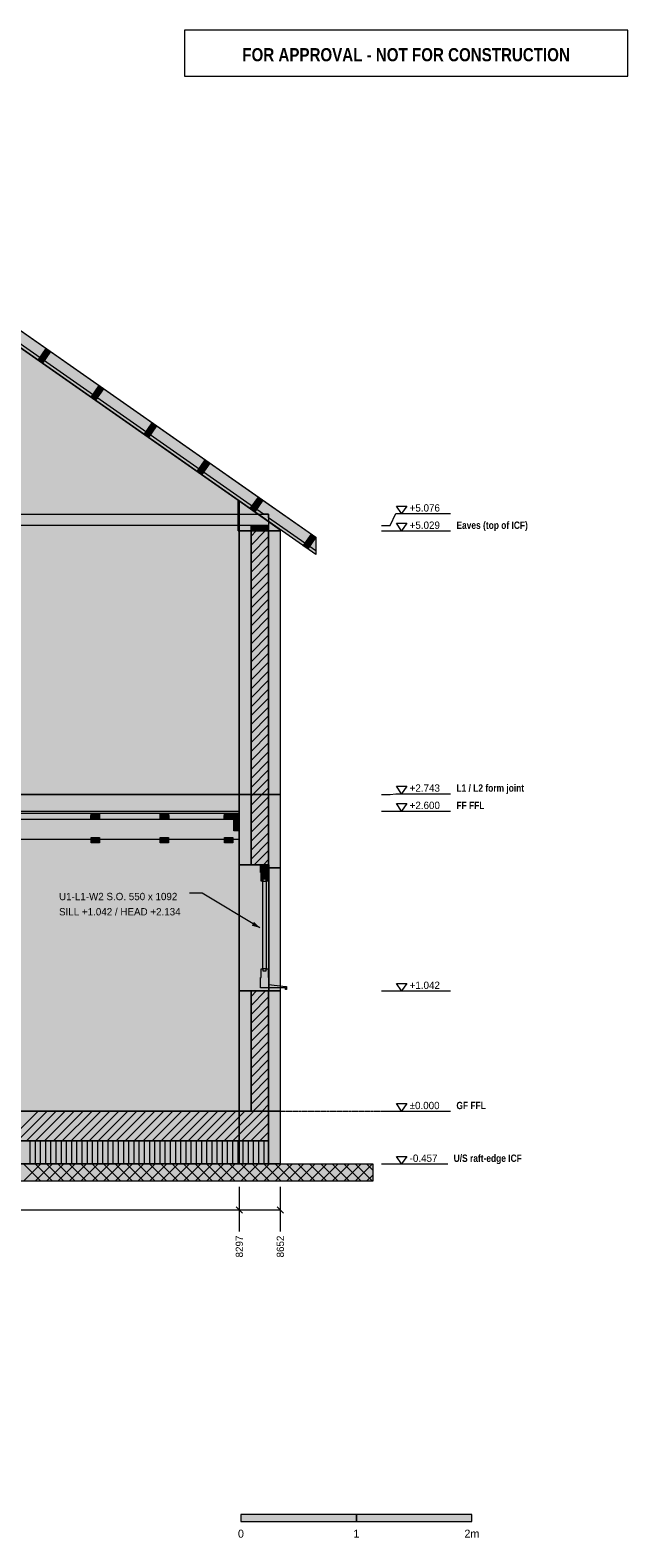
# Model space of a CAD drawing. Header units: millimetres. Extents: x -2189 to 11661, y -3698 to 9368.
# Tile 6 of 6: x 6486 to 11661, y -3698 to 9368. Entities that reach past the tile are written whole.
import ezdxf
from ezdxf.enums import TextEntityAlignment as Align

# ---------------------------------------------------------------- set-up
doc = ezdxf.new("R2010")
doc.units = ezdxf.units.MM
doc.linetypes.add('DASHED', pattern=[1.524, 1.27, -0.254])
for name, color, linetype in [('FILL-C_BDBDBF', 7, 'Continuous'), ('FILL-C_CCB294', 7, 'Continuous'), ('FILL-EPS', 7, 'Continuous'), ('FILL-INK', 7, 'Continuous'), ('FILL-LIGHT', 7, 'Continuous'), ('FILL-MASONRY_FILL', 7, 'Continuous'), ('FILL-STEEL_GREY', 7, 'Continuous'), ('FILL-TIMBER', 7, 'Continuous'), ('FILL-WHITE', 7, 'Continuous'), ('LINE-C_BF9E33', 7, 'Continuous'), ('LINE-CORE', 7, 'Continuous'), ('LINE-INK', 7, 'Continuous'), ('LINE-RED', 7, 'Continuous'), ('LINE-STEEL-DASH', 7, 'DASHED'), ('LINE-STEEL_GREY', 7, 'Continuous'), ('LINE-TIMBER_DK', 7, 'Continuous'), ('TEXT-INK', 7, 'Continuous'), ('TEXT-RED', 7, 'Continuous'), ('TEXT-STEEL', 7, 'Continuous')]:
    doc.layers.add(name, color=color, linetype=linetype)
doc.styles.add('OpenSansCondensed-Bold', font='OpenSansCondensed-Bold.ttf')

msp = doc.modelspace()

# ---------------------------------------------------------------- hatches: boundary and pattern name
at = {"layer": 'FILL-C_BDBDBF', "true_color": 0xbdbdbf}
h = msp.add_hatch(color=9, dxfattribs=at)
h.dxf.hatch_style = 1
h.paths.add_polyline_path([(8551, 2134), (8423, 2134), (8399, 2134), (8399, 5029), (8551, 5029)])
h = msp.add_hatch(color=9, dxfattribs=at)
h.dxf.hatch_style = 1
h.paths.add_polyline_path([(8399, 1042), (8426, 1042), (8432, 1042), (8485, 1042), (8551, 1042), (8551, -457), (8551, -21), (8551, 0), (8399, 0)])
at = {"layer": 'FILL-C_CCB294', "true_color": 0xccb294}
h = msp.add_hatch(color=253, dxfattribs=at)
h.dxf.hatch_style = 1
h.paths.add_polyline_path([(8401, 5029), (8401, 5034), (8401, 5076), (8537, 5076), (8551, 5076), (8551, 5072), (8551, 5029), (8415, 5029)])
h = msp.add_hatch(color=253, dxfattribs=at)
h.dxf.hatch_style = 1
h.paths.add_polyline_path([(8401, 5029), (8401, 5034), (8401, 5076), (8537, 5076), (8551, 5076), (8551, 5072), (8551, 5029), (8415, 5029)])
at = {"layer": 'FILL-EPS', "true_color": 0xccffff}
h = msp.add_hatch(color=7, dxfattribs=at)
h.dxf.hatch_style = 1
h.paths.add_polyline_path([(8297, 2791), (8297, 2863), (8297, 3398), (8297, 4002), (8297, 4805), (8297, 5029), (8399, 5029), (8399, 2134), (8297, 2134), (8297, 2149), (8297, 2743), (8297, 2787)])
h = msp.add_hatch(color=7, dxfattribs=at)
h.dxf.hatch_style = 1
h.paths.add_polyline_path([(8652, 5029), (8652, 5013), (8652, 5011), (8652, 5008), (8652, 5004), (8652, 4991), (8652, 4976), (8652, 4924), (8652, 4795), (8652, 4036), (8652, 3376), (8652, 2743), (8652, 2713), (8652, 2712), (8652, 2707), (8652, 2702), (8652, 2699), (8652, 2693), (8652, 2673), (8652, 2654), (8652, 2639), (8652, 2581), (8652, 2312), (8652, 2109), (8602, 2109), (8552, 2109), (8552, 2121), (8552, 2134), (8551, 2134), (8551, 5029), (8636, 5029)])
h = msp.add_hatch(color=7, dxfattribs=at)
h.dxf.hatch_style = 1
h.paths.add_polyline_path([(8333, 0), (8297, 0), (8297, 170), (8297, 1042), (8399, 1042), (8399, 0), (8347, 0)])
h = msp.add_hatch(color=7, dxfattribs=at)
h.dxf.hatch_style = 1
h.paths.add_polyline_path([(8652, 1042), (8652, 968), (8652, 0), (8652, -436), (8652, -457), (8648, -457), (8551, -457), (8551, 1042), (8603, 1042)])
at = {"layer": 'FILL-INK', "true_color": 0x1a1a1a}
h = msp.add_hatch(color=250, dxfattribs=at)
h.dxf.hatch_style = 1
h.paths.add_polyline_path([(7013, 2532), (7013, 2530), (7013, 2530), (7011, 2530), (7011, 2532), (7011, 2563), (7011, 2563), (7013, 2563)])
h = msp.add_hatch(color=250, dxfattribs=at)
h.dxf.hatch_style = 1
h.paths.add_polyline_path([(7086, 2530), (7086, 2530), (7085, 2530), (7085, 2532), (7085, 2563), (7085, 2563), (7086, 2563), (7086, 2532)])
h = msp.add_hatch(color=250, dxfattribs=at)
h.dxf.hatch_style = 1
h.paths.add_polyline_path([(7613, 2530), (7613, 2530), (7611, 2530), (7611, 2532), (7611, 2563), (7611, 2563), (7613, 2563), (7613, 2532)])
h = msp.add_hatch(color=250, dxfattribs=at)
h.dxf.hatch_style = 1
h.paths.add_polyline_path([(7686, 2532), (7686, 2530), (7686, 2530), (7685, 2530), (7685, 2532), (7685, 2563), (7685, 2563), (7686, 2563)])
h = msp.add_hatch(color=250, dxfattribs=at)
h.dxf.hatch_style = 1
h.paths.add_polyline_path([(8168, 2530), (8168, 2530), (8167, 2530), (8167, 2532), (8167, 2563), (8167, 2563), (8168, 2563), (8168, 2532)])
h = msp.add_hatch(color=250, dxfattribs=at)
h.dxf.hatch_style = 1
h.paths.add_polyline_path([(8241, 2530), (8241, 2530), (8240, 2530), (8240, 2532), (8240, 2563), (8240, 2563), (8241, 2563), (8241, 2532)])
at = {"layer": 'FILL-INK', "true_color": 0x1a1a1f}
h = msp.add_hatch(color=250, dxfattribs=at)
h.dxf.hatch_style = 1
h.paths.add_polyline_path([(8475, 1588), (8405, 1607), (8424, 1640)])
at = {"layer": 'FILL-INK', "true_color": 0x14141a}
h = msp.add_hatch(color=250, dxfattribs=at)
h.dxf.hatch_style = 1
h.paths.add_polyline_path([(8311, -3557), (9311, -3557), (9311, -3497), (8311, -3497)])
at = {"layer": 'FILL-LIGHT', "true_color": 0xcccccf}
h = msp.add_hatch(color=254, dxfattribs=at)
h.dxf.hatch_style = 1
h.paths.add_polyline_path([(656, -257), (102, -257), (102, -240), (102, 0), (7997, 0), (8551, 0), (8551, -17), (8551, -257)])
at = {"layer": 'FILL-MASONRY_FILL', "true_color": 0xe0d9cc}
h = msp.add_hatch(color=254, dxfattribs=at)
h.dxf.hatch_style = 1
h.paths.add_polyline_path([(452, -607), (-800, -607), (-800, -589), (-800, -457), (8200, -457), (9452, -457), (9452, -476), (9452, -607)])
at = {"layer": 'FILL-STEEL_GREY', "true_color": 0x737378}
h = msp.add_hatch(color=8, dxfattribs=at)
h.dxf.hatch_style = 1
h.paths.add_polyline_path([(4855, 2597), (4855, 2600), (5121, 2600), (5156, 2600), (5410, 2600), (7556, 2600), (7634, 2600), (8297, 2600), (8297, 2580), (8297, 2578), (8218, 2578), (7556, 2578), (7301, 2578), (5156, 2578), (5121, 2578), (4855, 2578)])
at = {"layer": 'FILL-TIMBER', "true_color": 0xedd6a8}
h = msp.add_hatch(color=41, dxfattribs=at)
h.dxf.hatch_style = 1
h.paths.add_polyline_path([(7065, 2578), (7085, 2578), (7085, 2565), (7085, 2531), (7032, 2531), (7013, 2531), (7013, 2544), (7013, 2578)])
h = msp.add_hatch(color=41, dxfattribs=at)
h.dxf.hatch_style = 1
h.paths.add_polyline_path([(7685, 2578), (7685, 2565), (7685, 2531), (7632, 2531), (7613, 2531), (7613, 2544), (7613, 2578), (7665, 2578)])
h = msp.add_hatch(color=41, dxfattribs=at)
h.dxf.hatch_style = 1
h.paths.add_polyline_path([(8240, 2578), (8240, 2565), (8240, 2531), (8188, 2531), (8168, 2531), (8168, 2544), (8168, 2578), (8220, 2578)])
h = msp.add_hatch(color=41, dxfattribs=at)
h.dxf.hatch_style = 1
h.paths.add_polyline_path([(8297, 2578), (8297, 2565), (8297, 2428), (8254, 2428), (8250, 2428), (8250, 2441), (8250, 2578), (8293, 2578)])
h = msp.add_hatch(color=41, dxfattribs=at)
h.dxf.hatch_style = 1
h.paths.add_polyline_path([(7085, 2372), (7085, 2360), (7085, 2325), (7031, 2325), (7013, 2325), (7013, 2337), (7013, 2372), (7066, 2372)])
h = msp.add_hatch(color=41, dxfattribs=at)
h.dxf.hatch_style = 1
h.paths.add_polyline_path([(7666, 2372), (7685, 2372), (7685, 2360), (7685, 2325), (7631, 2325), (7613, 2325), (7613, 2337), (7613, 2372)])
h = msp.add_hatch(color=41, dxfattribs=at)
h.dxf.hatch_style = 1
h.paths.add_polyline_path([(8240, 2372), (8240, 2360), (8240, 2325), (8186, 2325), (8168, 2325), (8168, 2337), (8168, 2372), (8221, 2372)])
h = msp.add_hatch(color=41, dxfattribs=at)
h.dxf.hatch_style = 1
h.paths.add_polyline_path([(8485, 1994), (8485, 2031), (8485, 2069), (8481, 2069), (8481, 2099), (8481, 2129), (8516, 2129), (8551, 2129), (8551, 2099), (8551, 2069), (8547, 2069), (8547, 2032), (8547, 1994), (8530, 1994), (8530, 2009), (8516, 2009), (8502, 2009), (8502, 1994)])
h = msp.add_hatch(color=41, dxfattribs=at)
h.dxf.hatch_style = 1
h.paths.add_polyline_path([(8516, 1232), (8502, 1232), (8502, 1606), (8502, 1994), (8515, 1994), (8530, 1994), (8530, 1620), (8530, 1232)])
h = msp.add_hatch(color=41, dxfattribs=at)
h.dxf.hatch_style = 1
h.paths.add_polyline_path([(8481, 1126), (8481, 1157), (8485, 1157), (8485, 1194), (8485, 1232), (8502, 1232), (8502, 1217), (8515, 1217), (8530, 1217), (8530, 1232), (8547, 1232), (8547, 1195), (8547, 1157), (8551, 1157), (8551, 1127), (8551, 1097), (8626, 1088), (8700, 1079), (8703, 1079), (8706, 1079), (8706, 1067), (8706, 1055), (8701, 1055), (8696, 1055), (8696, 1061), (8696, 1067), (8587, 1067), (8481, 1067), (8481, 1082), (8481, 1097)])
at = {"layer": 'FILL-TIMBER', "true_color": 0xfced9e}
h = msp.add_hatch(color=41, dxfattribs=at)
h.dxf.hatch_style = 1
h.paths.add_polyline_path([(8551, -457), (656, -457), (102, -457), (102, -451), (102, -357), (102, -351), (102, -257), (7997, -257), (8551, -257), (8551, -264), (8551, -357), (8551, -364)])
at = {"layer": 'FILL-WHITE', "true_color": 0xffffff}
h = msp.add_hatch(color=7, dxfattribs=at)
h.dxf.hatch_style = 1
h.paths.add_polyline_path([(4326, 8217), (8959, 4973), (8959, 4824), (4326, 8068)])
h = msp.add_hatch(color=7, dxfattribs=at)
h.dxf.hatch_style = 1
h.paths.add_polyline_path([(8959, 4973), (8959, 4824), (4326, 8068), (4326, 8217)])
h = msp.add_hatch(color=7, dxfattribs=at)
h.dxf.hatch_style = 1
h.paths.add_polyline_path([(4326, 8217), (8959, 4973), (8959, 4824), (4326, 8068)])
h = msp.add_hatch(color=7, dxfattribs=at)
h.dxf.hatch_style = 1
h.paths.add_polyline_path([(8959, 4973), (8959, 4824), (4326, 8068), (4326, 8217)])
h = msp.add_hatch(color=7, dxfattribs=at)
h.dxf.hatch_style = 1
h.paths.add_polyline_path([(4326, 8217), (8551, 5259), (8959, 4973), (8959, 4855), (8551, 5141), (8551, 5173), (8505, 5173), (4326, 8099)])
h = msp.add_hatch(color=7, dxfattribs=at)
h.dxf.hatch_style = 1
h.paths.add_polyline_path([(8551, 5259), (8551, 5259), (8551, 5259), (8959, 4973), (8959, 4973), (8959, 4855), (8551, 5141), (8551, 5173), (8505, 5173), (4326, 8099), (4326, 8217)])
h = msp.add_hatch(color=7, dxfattribs=at)
h.dxf.hatch_style = 1
h.paths.add_polyline_path([(356, 5288), (3904, 7772), (4749, 7772), (8297, 5288), (8297, 2743), (356, 2743)])
h.paths.add_polyline_path([(6083, 3633), (6083, 4700), (5382, 4700), (5382, 3633)], flags=0)
h = msp.add_hatch(color=7, dxfattribs=at)
h.dxf.hatch_style = 1
h.paths.add_polyline_path([(356, 5029), (364, 5029), (364, 5030), (366, 5029), (366, 5295), (3904, 7772), (4749, 7772), (4810, 7730), (8287, 5295), (8287, 5029), (8297, 5029), (8297, 2743), (356, 2743)])
h.paths.add_polyline_path([(6108, 3633), (6108, 4725), (6106, 4725), (6106, 4725), (5357, 4725), (5357, 3633)], flags=0)
h = msp.add_hatch(color=7, dxfattribs=at)
h.dxf.hatch_style = 1
h.paths.add_polyline_path([(6554, 6509), (6624, 6609), (6662, 6582), (6592, 6482)])
h = msp.add_hatch(color=7, dxfattribs=at)
h.dxf.hatch_style = 1
h.paths.add_polyline_path([(6554, 6509), (6624, 6609), (6662, 6582), (6592, 6482)])
h = msp.add_hatch(color=7, dxfattribs=at)
h.dxf.hatch_style = 1
h.paths.add_polyline_path([(7013, 6187), (7083, 6287), (7122, 6260), (7052, 6160)])
h = msp.add_hatch(color=7, dxfattribs=at)
h.dxf.hatch_style = 1
h.paths.add_polyline_path([(7013, 6187), (7083, 6287), (7122, 6260), (7052, 6160)])
h = msp.add_hatch(color=7, dxfattribs=at)
h.dxf.hatch_style = 1
h.paths.add_polyline_path([(7473, 5865), (7543, 5965), (7581, 5938), (7511, 5838)])
h = msp.add_hatch(color=7, dxfattribs=at)
h.dxf.hatch_style = 1
h.paths.add_polyline_path([(7473, 5865), (7543, 5965), (7581, 5938), (7511, 5838)])
h = msp.add_hatch(color=7, dxfattribs=at)
h.dxf.hatch_style = 1
h.paths.add_polyline_path([(7932, 5543), (8002, 5643), (8041, 5616), (7971, 5517)])
h = msp.add_hatch(color=7, dxfattribs=at)
h.dxf.hatch_style = 1
h.paths.add_polyline_path([(7932, 5543), (8002, 5643), (8041, 5616), (7971, 5517)])
h = msp.add_hatch(color=7, dxfattribs=at)
h.dxf.hatch_style = 1
h.paths.add_polyline_path([(8297, 5288), (8297, 5029), (8287, 5029), (8287, 5295)])
h = msp.add_hatch(color=7, dxfattribs=at)
h.dxf.hatch_style = 1
h.paths.add_polyline_path([(8297, 5288), (8652, 5039), (8652, 2743), (8297, 2743)])
h = msp.add_hatch(color=7, dxfattribs=at)
h.dxf.hatch_style = 1
h.paths.add_polyline_path([(8652, 5039), (8652, 5029), (8297, 5029), (8297, 5288)])
h = msp.add_hatch(color=7, dxfattribs=at)
h.dxf.hatch_style = 1
h.paths.add_polyline_path([(8392, 5222), (8462, 5322), (8500, 5295), (8430, 5195)])
h = msp.add_hatch(color=7, dxfattribs=at)
h.dxf.hatch_style = 1
h.paths.add_polyline_path([(8392, 5222), (8462, 5322), (8500, 5295), (8430, 5195)])
h = msp.add_hatch(color=7, dxfattribs=at)
h.dxf.hatch_style = 1
h.paths.add_polyline_path([(102, 5173), (8551, 5173), (8551, 5076), (102, 5076)])
h = msp.add_hatch(color=7, dxfattribs=at)
h.dxf.hatch_style = 1
h.paths.add_polyline_path([(102, 5173), (8551, 5173), (8551, 5076), (102, 5076)])
h = msp.add_hatch(color=7, dxfattribs=at)
h.dxf.hatch_style = 1
h.paths.add_polyline_path([(8297, 2743), (8297, 2743), (8297, 5029), (8297, 5029), (8652, 5029), (8652, 2743), (8297, 2743), (8297, 2743)])
h = msp.add_hatch(color=7, dxfattribs=at)
h.dxf.hatch_style = 1
h.paths.add_polyline_path([(8297, 2743), (8297, 5029), (8652, 5029), (8652, 2743)])
h = msp.add_hatch(color=7, dxfattribs=at)
h.dxf.hatch_style = 1
h.paths.add_polyline_path([(8401, 5076), (8551, 5076), (8551, 5029), (8401, 5029)])
h = msp.add_hatch(color=7, dxfattribs=at)
h.dxf.hatch_style = 1
h.paths.add_polyline_path([(8851, 4900), (8921, 5000), (8959, 4973), (8890, 4873)])
h = msp.add_hatch(color=7, dxfattribs=at)
h.dxf.hatch_style = 1
h.paths.add_polyline_path([(8851, 4900), (8921, 5000), (8959, 4973), (8890, 4873)])
h = msp.add_hatch(color=7, dxfattribs=at)
h.dxf.hatch_style = 1
h.paths.add_polyline_path([(8297, 2743), (8652, 2743), (8652, 0), (8297, 0), (8297, 0), (8297, 2743), (8297, 2743), (8297, 2743), (8297, 2745), (8297, 2745)])
h = msp.add_hatch(color=7, dxfattribs=at)
h.dxf.hatch_style = 1
h.paths.add_polyline_path([(356, 0), (356, 2743), (8297, 2743), (8297, 0)])
h = msp.add_hatch(color=7, dxfattribs=at)
h.dxf.hatch_style = 1
h.paths.add_polyline_path([(356, 2743), (8297, 2743), (8297, 0), (356, 0)])
h = msp.add_hatch(color=7, dxfattribs=at)
h.dxf.hatch_style = 1
h.paths.add_polyline_path([(8297, 2743), (8296, 2742), (8296, 2742)])
h = msp.add_hatch(color=7, dxfattribs=at)
h.dxf.hatch_style = 1
h.paths.add_polyline_path([(8297, 0), (8297, 2743), (8652, 2743), (8652, 0), (8297, 0)])
h = msp.add_hatch(color=7, dxfattribs=at)
h.dxf.hatch_style = 1
h.paths.add_polyline_path([(8298, 2743), (8298, 2743), (8297, 2743)])
h = msp.add_hatch(color=7, dxfattribs=at)
h.dxf.hatch_style = 1
h.paths.add_polyline_path([(8297, 0), (8297, 2743), (8652, 2743), (8652, 0)])
h = msp.add_hatch(color=7, dxfattribs=at)
h.dxf.hatch_style = 1
h.paths.add_polyline_path([(356, 2578), (356, 2600), (2756, 2600), (5156, 2600), (7556, 2600), (8297, 2600), (8297, 2578), (7556, 2578), (5156, 2578), (2756, 2578), (356, 2578)])
h = msp.add_hatch(color=7, dxfattribs=at)
h.dxf.hatch_style = 1
h.paths.add_polyline_path([(4855, 2531), (8250, 2531), (8250, 2578), (8297, 2578), (8297, 2353), (4855, 2353), (4855, 2531)])
h = msp.add_hatch(color=7, dxfattribs=at)
h.dxf.hatch_style = 1
h.paths.add_polyline_path([(4855, 2353), (4855, 2531), (8297, 2531), (8297, 2353), (4855, 2353)])
h = msp.add_hatch(color=7, dxfattribs=at)
h.dxf.hatch_style = 1
h.paths.add_polyline_path([(7013, 2578), (7085, 2578), (7085, 2531), (7013, 2531)])
h = msp.add_hatch(color=7, dxfattribs=at)
h.dxf.hatch_style = 1
h.paths.add_polyline_path([(7613, 2578), (7685, 2578), (7685, 2531), (7613, 2531)])
h = msp.add_hatch(color=7, dxfattribs=at)
h.dxf.hatch_style = 1
h.paths.add_polyline_path([(8168, 2578), (8240, 2578), (8240, 2531), (8168, 2531)])
h = msp.add_hatch(color=7, dxfattribs=at)
h.dxf.hatch_style = 1
h.paths.add_polyline_path([(7013, 2372), (7085, 2372), (7085, 2325), (7013, 2325)])
h = msp.add_hatch(color=7, dxfattribs=at)
h.dxf.hatch_style = 1
h.paths.add_polyline_path([(7613, 2372), (7685, 2372), (7685, 2325), (7613, 2325)])
h = msp.add_hatch(color=7, dxfattribs=at)
h.dxf.hatch_style = 1
h.paths.add_polyline_path([(8168, 2372), (8240, 2372), (8240, 2325), (8168, 2325)])
h = msp.add_hatch(color=7, dxfattribs=at)
h.dxf.hatch_style = 1
h.paths.add_polyline_path([(8552, 2134), (8552, 1042), (8297, 1042), (8297, 2134)])
h = msp.add_hatch(color=7, dxfattribs=at)
h.dxf.hatch_style = 1
h.paths.add_polyline_path([(8652, 2109), (8652, 1042), (8552, 1042), (8552, 2109)])
h = msp.add_hatch(color=7, dxfattribs=at)
h.dxf.hatch_style = 1
h.paths.add_polyline_path([(102, 0), (8551, 0), (8551, -257), (102, -257)])
h = msp.add_hatch(color=7, dxfattribs=at)
h.dxf.hatch_style = 1
h.paths.add_polyline_path([(356, 0), (8297, 0), (8297, -457), (356, -457)])
h = msp.add_hatch(color=7, dxfattribs=at)
h.dxf.hatch_style = 1
h.paths.add_polyline_path([(356, 0), (457, 0), (8297, 0), (8297, -457), (457, -457), (356, -457)])
h = msp.add_hatch(color=7, dxfattribs=at)
h.dxf.hatch_style = 1
h.paths.add_polyline_path([(8297, -457), (8297, 0), (8652, 0), (8652, -457), (8297, -457)])
h = msp.add_hatch(color=7, dxfattribs=at)
h.dxf.hatch_style = 1
h.paths.add_polyline_path([(8551, 0), (8551, -457), (8297, -457), (8297, 0)])
h = msp.add_hatch(color=7, dxfattribs=at)
h.dxf.hatch_style = 1
h.paths.add_polyline_path([(8652, 0), (8652, -457), (8551, -457), (8551, 0)])
h = msp.add_hatch(color=7, dxfattribs=at)
h.dxf.hatch_style = 1
h.paths.add_polyline_path([(8551, 0), (8652, 0), (8652, -457), (8551, -457)])
h = msp.add_hatch(color=7, dxfattribs=at)
h.dxf.hatch_style = 1
h.paths.add_polyline_path([(9311, -3557), (10311, -3557), (10311, -3497), (9311, -3497)])

# ---------------------------------------------------------------- linework, layer by layer
at = {"layer": 'LINE-C_BF9E33', "lineweight": 5}
for p, q in [((6486, -457), (6486, -257)), ((6531, -457), (6531, -257)), ((6576, -457), (6576, -257)), ((6621, -457), (6621, -257)), ((6666, -457), (6666, -257)), ((6711, -457), (6711, -257)), ((6756, -457), (6756, -257)), ((6801, -457), (6801, -257)), ((6846, -457), (6846, -257)), ((6891, -457), (6891, -257)), ((6936, -457), (6936, -257)), ((6981, -457), (6981, -257)), ((7026, -457), (7026, -257)), ((7071, -457), (7071, -257)), ((7116, -457), (7116, -257)), ((7161, -457), (7161, -257)), ((7206, -457), (7206, -257)), ((7251, -457), (7251, -257)), ((7296, -457), (7296, -257)), ((7341, -457), (7341, -257)), ((7386, -457), (7386, -257)), ((7431, -457), (7431, -257)), ((7476, -457), (7476, -257)), ((7521, -457), (7521, -257)), ((7566, -457), (7566, -257)), ((7611, -457), (7611, -257)), ((7656, -457), (7656, -257)), ((7701, -457), (7701, -257)), ((7746, -457), (7746, -257)), ((7791, -457), (7791, -257)), ((7836, -457), (7836, -257)), ((7881, -457), (7881, -257)), ((7926, -457), (7926, -257)), ((7971, -457), (7971, -257)), ((8016, -457), (8016, -257)), ((8061, -457), (8061, -257)), ((8106, -457), (8106, -257)), ((8151, -457), (8151, -257)), ((8196, -457), (8196, -257)), ((8241, -457), (8241, -257)), ((8286, -457), (8286, -257)), ((8331, -457), (8331, -257)), ((8376, -457), (8376, -257)), ((8421, -457), (8421, -257)), ((8466, -457), (8466, -257)), ((8511, -457), (8511, -257))]:
    msp.add_line(p, q, dxfattribs=at)
at = {"layer": 'LINE-CORE', "lineweight": 5}
for points in [[(4326, 8217), (8959, 4973), (8959, 4973), (8959, 4824), (4326, 8068)], [(8959, 4973), (8959, 4824), (4326, 8068), (4326, 8217)], [(4326, 8217), (8959, 4973), (8959, 4973), (8959, 4824), (4326, 8068)], [(8959, 4973), (8959, 4824), (4326, 8068), (4326, 8217)], [(4326, 8217), (8551, 5259), (8551, 5259), (8551, 5259), (8959, 4973), (8959, 4973), (8959, 4973), (8959, 4855), (8551, 5141), (8551, 5141), (8551, 5141), (8551, 5173), (8505, 5173), (8505, 5173), (4326, 8099)], [(8551, 5259), (8551, 5259), (8551, 5259), (8959, 4973), (8959, 4973), (8959, 4855), (8551, 5141), (8551, 5173), (8505, 5173), (4326, 8099), (4326, 8217)], [(356, 5288), (3904, 7772), (3904, 7772), (3904, 7772), (3904, 7772), (4749, 7772), (4749, 7772), (4749, 7772), (4749, 7772), (8297, 5288), (8297, 5288), (8297, 5288), (8297, 5288), (8297, 5288), (8297, 5288), (8297, 5288), (8297, 2743), (356, 2743)], [(356, 5029), (364, 5029), (364, 5030), (366, 5029), (366, 5295), (366, 5295), (3904, 7772), (3904, 7772), (4749, 7772), (4810, 7730), (4810, 7730), (4810, 7730), (8287, 5295), (8287, 5295), (8287, 5295), (8287, 5029), (8297, 5029), (8297, 2743), (8297, 2743), (8297, 2743), (8297, 2743), (356, 2743)], [(6554, 6509), (6624, 6609), (6624, 6609), (6624, 6609), (6662, 6582), (6592, 6482)], [(6554, 6509), (6624, 6609), (6624, 6609), (6624, 6609), (6662, 6582), (6592, 6482)], [(7013, 6187), (7083, 6287), (7122, 6260), (7052, 6160)], [(7013, 6187), (7083, 6287), (7122, 6260), (7052, 6160)], [(7473, 5865), (7543, 5965), (7581, 5938), (7511, 5838)], [(7473, 5865), (7543, 5965), (7581, 5938), (7511, 5838)], [(7932, 5543), (8002, 5643), (8002, 5643), (8002, 5643), (8041, 5616), (7971, 5517), (7971, 5517), (7971, 5517)], [(7932, 5543), (8002, 5643), (8002, 5643), (8002, 5643), (8041, 5616), (7971, 5517), (7971, 5517), (7971, 5517)], [(8297, 5288), (8297, 5029), (8287, 5029), (8287, 5295)], [(8297, 5288), (8652, 5039), (8652, 2743), (8297, 2743)], [(8652, 5039), (8652, 5029), (8297, 5029), (8297, 5288)], [(8392, 5222), (8462, 5322), (8500, 5295), (8430, 5195)], [(8392, 5222), (8462, 5322), (8500, 5295), (8430, 5195)], [(102, 5173), (8551, 5173), (8551, 5076), (8551, 5076), (102, 5076), (102, 5173)], [(102, 5173), (8551, 5173), (8551, 5173), (8551, 5076), (102, 5076), (102, 5076)], [(8297, 2743), (8297, 2743), (8297, 5029), (8297, 5029), (8297, 5029), (8652, 5029), (8652, 5029), (8652, 2743), (8652, 2743), (8652, 2743), (8652, 2743), (8297, 2743), (8297, 2743)], [(8297, 2743), (8297, 5029), (8652, 5029), (8652, 5029), (8652, 2743), (8297, 2743)], [(8401, 5076), (8551, 5076), (8551, 5029), (8401, 5029)], [(8851, 4900), (8921, 5000), (8959, 4973), (8890, 4873)], [(8851, 4900), (8921, 5000), (8959, 4973), (8890, 4873)], [(8297, 2743), (8652, 2743), (8652, 0), (8652, 0), (8652, 0), (8297, 0), (8297, 0), (8297, 0), (8297, 0), (8297, 2743), (8297, 2743), (8297, 2743), (8297, 2745), (8297, 2745), (8297, 2745)], [(356, 0), (356, 2743), (8297, 2743), (8297, 2743), (8297, 2743), (8297, 0), (356, 0)], [(356, 2743), (8297, 2743), (8297, 0), (8297, 0), (356, 0), (356, 2743)], [(8297, 2743), (8296, 2742), (8296, 2742)], [(8297, 0), (8297, 0), (8297, 2743), (8652, 2743), (8652, 2743), (8652, 2743), (8652, 2743), (8652, 0), (8297, 0), (8297, 0)], [(8298, 2743), (8298, 2743), (8297, 2743)], [(8297, 0), (8297, 2743), (8652, 2743), (8652, 2743), (8652, 0), (8297, 0)], [(356, 2578), (356, 2600), (2756, 2600), (2756, 2600), (5156, 2600), (5156, 2600), (7556, 2600), (7556, 2600), (8297, 2600), (8297, 2578), (7556, 2578), (7556, 2578), (5156, 2578), (5156, 2578), (2756, 2578), (2756, 2578), (356, 2578), (356, 2578), (356, 2578)], [(4855, 2531), (4855, 2531), (8250, 2531), (8250, 2578), (8297, 2578), (8297, 2353), (8297, 2353), (8297, 2353), (4855, 2353), (4855, 2531), (4855, 2531)], [(4855, 2353), (4855, 2531), (8297, 2531), (8297, 2531), (8297, 2531), (8297, 2353), (4855, 2353), (4855, 2353), (4855, 2353)], [(7013, 2578), (7085, 2578), (7085, 2531), (7013, 2531)], [(7613, 2578), (7685, 2578), (7685, 2531), (7613, 2531)], [(8168, 2578), (8240, 2578), (8240, 2531), (8168, 2531)], [(7013, 2372), (7085, 2372), (7085, 2325), (7013, 2325)], [(7613, 2372), (7685, 2372), (7685, 2325), (7613, 2325)], [(8168, 2372), (8240, 2372), (8240, 2325), (8168, 2325)], [(8552, 2134), (8552, 1042), (8552, 1042), (8297, 1042), (8297, 2134), (8297, 2134)], [(8652, 2109), (8652, 1042), (8652, 1042), (8552, 1042), (8552, 2109), (8552, 2109)], [(102, 0), (8551, 0), (8551, -257), (102, -257)], [(356, 0), (8297, 0), (8297, 0), (8297, -457), (356, -457), (356, -457)], [(356, 0), (356, 0), (356, 0), (457, 0), (8297, 0), (8297, -457), (457, -457), (457, -457), (457, -457), (356, -457), (356, 0)], [(8297, -457), (8297, -457), (8297, 0), (8652, 0), (8652, 0), (8652, 0), (8652, 0), (8652, -457), (8297, -457), (8297, -457)], [(8551, 0), (8551, -457), (8297, -457), (8297, 0)], [(8652, 0), (8652, -457), (8551, -457), (8551, 0), (8551, 0)], [(8551, 0), (8652, 0), (8652, 0), (8652, -457), (8551, -457)]]:
    msp.add_lwpolyline(points, close=True, dxfattribs=at)
at = {"layer": 'LINE-INK', "lineweight": 5}
for p, q in [((9602, 5076), (9652, 5179)), ((9652, 5179), (10127, 5179)), ((9528, 5076), (9602, 5076)), ((9528, 5029), (9602, 5029)), ((9602, 5029), (9652, 5029)), ((9652, 5029), (10127, 5029)), ((9602, 2743), (9652, 2750)), ((9652, 2750), (10127, 2750)), ((9528, 2743), (9602, 2743)), ((9528, 2600), (9602, 2600)), ((9602, 2600), (9652, 2600)), ((9652, 2600), (10127, 2600)), ((7975, 1888), (7865, 1888)), ((8475, 1588), (7975, 1888)), ((9528, 1042), (9602, 1042)), ((9602, 1042), (9652, 1042)), ((9652, 1042), (10127, 1042)), ((9528, 0), (9602, 0)), ((9602, 0), (9652, 0)), ((9652, 0), (10127, 0)), ((9528, -457), (9602, -457)), ((9602, -457), (9652, -457)), ((9652, -457), (10103, -457)), ((8297, -657), (8297, -932)), ((8652, -657), (8652, -932)), ((0, -857), (8652, -857)), ((8269, -829), (8325, -885)), ((8624, -829), (8680, -885)), ((8297, -932), (8297, -998)), ((8297, -998), (8297, -1042)), ((8652, -932), (8652, -998)), ((8652, -998), (8652, -1042))]:
    msp.add_line(p, q, dxfattribs=at)
for points in [[(9702, 5179), (9658, 5244), (9748, 5244)], [(8297, 2791), (8297, 2863), (8297, 3398), (8297, 4002), (8297, 4805), (8297, 5029), (8399, 5029), (8399, 2134), (8297, 2134), (8297, 2149), (8297, 2743), (8297, 2787)], [(8652, 5008), (8652, 5004), (8652, 4991), (8652, 4976), (8652, 4924), (8652, 4795), (8652, 4036), (8652, 3376), (8652, 2743), (8652, 2713), (8652, 2712), (8652, 2707), (8652, 2702), (8652, 2699), (8652, 2693), (8652, 2673), (8652, 2654), (8652, 2639), (8652, 2581), (8652, 2312), (8652, 2109), (8602, 2109), (8552, 2109), (8552, 2121), (8552, 2134), (8551, 2134), (8423, 2134), (8399, 2134), (8297, 2134), (8297, 2149), (8297, 2743), (8297, 2787), (8297, 2791), (8297, 2863), (8297, 3398), (8297, 4002), (8297, 4805), (8297, 5029), (8399, 5029), (8551, 5029), (8636, 5029), (8652, 5029), (8652, 5013), (8652, 5011)], [(8551, 2134), (8423, 2134), (8399, 2134), (8399, 5029), (8551, 5029)], [(8401, 5029), (8401, 5034), (8401, 5076), (8537, 5076), (8551, 5076), (8551, 5072), (8551, 5029), (8415, 5029)], [(8401, 5029), (8401, 5034), (8401, 5076), (8537, 5076), (8551, 5076), (8551, 5072), (8551, 5029), (8415, 5029)], [(8652, 5029), (8652, 5013), (8652, 5011), (8652, 5008), (8652, 5004), (8652, 4991), (8652, 4976), (8652, 4924), (8652, 4795), (8652, 4036), (8652, 3376), (8652, 2743), (8652, 2713), (8652, 2712), (8652, 2707), (8652, 2702), (8652, 2699), (8652, 2693), (8652, 2673), (8652, 2654), (8652, 2639), (8652, 2581), (8652, 2312), (8652, 2109), (8602, 2109), (8552, 2109), (8552, 2121), (8552, 2134), (8551, 2134), (8551, 5029), (8636, 5029)], [(9702, 5029), (9658, 5094), (9748, 5094)], [(9702, 2750), (9658, 2815), (9748, 2815)], [(9702, 2600), (9658, 2665), (9748, 2665)], [(4855, 2597), (4855, 2600), (5121, 2600), (5156, 2600), (5410, 2600), (7556, 2600), (7634, 2600), (8297, 2600), (8297, 2580), (8297, 2578), (8218, 2578), (7556, 2578), (7301, 2578), (5156, 2578), (5121, 2578), (4855, 2578)], [(7013, 2532), (7013, 2530), (7013, 2530), (7011, 2530), (7011, 2532), (7011, 2563), (7011, 2563), (7013, 2563)], [(7065, 2578), (7085, 2578), (7085, 2565), (7085, 2531), (7032, 2531), (7013, 2531), (7013, 2544), (7013, 2578)], [(7086, 2530), (7086, 2530), (7085, 2530), (7085, 2532), (7085, 2563), (7085, 2563), (7086, 2563), (7086, 2532)], [(7613, 2530), (7613, 2530), (7611, 2530), (7611, 2532), (7611, 2563), (7611, 2563), (7613, 2563), (7613, 2532)], [(7685, 2578), (7685, 2565), (7685, 2531), (7632, 2531), (7613, 2531), (7613, 2544), (7613, 2578), (7665, 2578)], [(7686, 2532), (7686, 2530), (7686, 2530), (7685, 2530), (7685, 2532), (7685, 2563), (7685, 2563), (7686, 2563)], [(8168, 2530), (8168, 2530), (8167, 2530), (8167, 2532), (8167, 2563), (8167, 2563), (8168, 2563), (8168, 2532)], [(8240, 2578), (8240, 2565), (8240, 2531), (8188, 2531), (8168, 2531), (8168, 2544), (8168, 2578), (8220, 2578)], [(8241, 2530), (8241, 2530), (8240, 2530), (8240, 2532), (8240, 2563), (8240, 2563), (8241, 2563), (8241, 2532)], [(8297, 2578), (8297, 2565), (8297, 2428), (8254, 2428), (8250, 2428), (8250, 2441), (8250, 2578), (8293, 2578)], [(7085, 2372), (7085, 2360), (7085, 2325), (7031, 2325), (7013, 2325), (7013, 2337), (7013, 2372), (7066, 2372)], [(7666, 2372), (7685, 2372), (7685, 2360), (7685, 2325), (7631, 2325), (7613, 2325), (7613, 2337), (7613, 2372)], [(8240, 2372), (8240, 2360), (8240, 2325), (8186, 2325), (8168, 2325), (8168, 2337), (8168, 2372), (8221, 2372)], [(8485, 1994), (8485, 2031), (8485, 2069), (8481, 2069), (8481, 2099), (8481, 2129), (8516, 2129), (8551, 2129), (8551, 2099), (8551, 2069), (8547, 2069), (8547, 2032), (8547, 1994), (8530, 1994), (8530, 2009), (8516, 2009), (8502, 2009), (8502, 1994)], [(8516, 1232), (8502, 1232), (8502, 1606), (8502, 1994), (8515, 1994), (8530, 1994), (8530, 1620), (8530, 1232)], [(8481, 1126), (8481, 1157), (8485, 1157), (8485, 1194), (8485, 1232), (8502, 1232), (8502, 1217), (8515, 1217), (8530, 1217), (8530, 1232), (8547, 1232), (8547, 1195), (8547, 1157), (8551, 1157), (8551, 1127), (8551, 1097), (8626, 1088), (8700, 1079), (8703, 1079), (8706, 1079), (8706, 1067), (8706, 1055), (8701, 1055), (8696, 1055), (8696, 1061), (8696, 1067), (8587, 1067), (8481, 1067), (8481, 1082), (8481, 1097)], [(9702, 1042), (9658, 1107), (9748, 1107)], [(8333, 0), (8297, 0), (8297, 170), (8297, 1042), (8399, 1042), (8399, 0), (8347, 0)], [(8485, 1042), (8551, 1042), (8603, 1042), (8652, 1042), (8652, 968), (8652, 0), (8652, -436), (8652, -457), (8648, -457), (8551, -457), (8551, -457), (8551, -21), (8551, 0), (8399, 0), (8347, 0), (8333, 0), (8297, 0), (8297, 170), (8297, 1042), (8399, 1042), (8426, 1042), (8432, 1042)], [(8399, 1042), (8426, 1042), (8432, 1042), (8485, 1042), (8551, 1042), (8551, -457), (8551, -457), (8551, -21), (8551, 0), (8399, 0)], [(8652, 1042), (8652, 968), (8652, 0), (8652, -436), (8652, -457), (8648, -457), (8551, -457), (8551, 1042), (8603, 1042)], [(656, -257), (102, -257), (102, -240), (102, 0), (7997, 0), (8551, 0), (8551, -17), (8551, -257)], [(9702, 0), (9658, 65), (9748, 65)], [(8551, -457), (656, -457), (102, -457), (102, -451), (102, -357), (102, -351), (102, -257), (7997, -257), (8551, -257), (8551, -264), (8551, -357), (8551, -364)], [(452, -607), (-800, -607), (-800, -589), (-800, -457), (8200, -457), (9452, -457), (9452, -476), (9452, -607)], [(9702, -457), (9658, -392), (9748, -392)], [(8311, -3557), (9311, -3557), (9311, -3497), (8311, -3497)], [(9311, -3557), (10311, -3557), (10311, -3497), (9311, -3497)]]:
    msp.add_lwpolyline(points, close=True, dxfattribs=at)
at = {"layer": 'LINE-RED', "lineweight": 5}
msp.add_lwpolyline([(7822, 8968), (11661, 8968), (11661, 9368), (7822, 9368)], close=True, dxfattribs=at)
at = {"layer": 'LINE-STEEL-DASH', "lineweight": 5}
msp.add_line((-1200, 0), (9852, 0), dxfattribs=at)
at = {"layer": 'LINE-STEEL_GREY', "lineweight": 5}
for p, q in [((8399, 4906), (8522, 5029)), ((8399, 4983), (8444, 5029)), ((8399, 4828), (8551, 4980)), ((8399, 4750), (8551, 4902)), ((8399, 4672), (8551, 4825)), ((8399, 4594), (8551, 4747)), ((8399, 4517), (8551, 4669)), ((8399, 4439), (8551, 4591)), ((8399, 4361), (8551, 4513)), ((8399, 4283), (8551, 4436)), ((8399, 4205), (8551, 4358)), ((8399, 4128), (8551, 4280)), ((8399, 4050), (8551, 4202)), ((8399, 3972), (8551, 4125)), ((8399, 3894), (8551, 4047)), ((8399, 3817), (8551, 3969)), ((8399, 3739), (8551, 3891)), ((8399, 3661), (8551, 3813)), ((8399, 3583), (8551, 3736)), ((8399, 3505), (8551, 3658)), ((8399, 3428), (8551, 3580)), ((8399, 3350), (8551, 3502)), ((8399, 3272), (8551, 3425)), ((8399, 3194), (8551, 3347)), ((8399, 3117), (8551, 3269)), ((8399, 3039), (8551, 3191)), ((8399, 2961), (8551, 3113)), ((8399, 2883), (8551, 3036)), ((8399, 2805), (8551, 2958)), ((8399, 2728), (8551, 2880)), ((8399, 2650), (8551, 2802)), ((8399, 2572), (8551, 2724)), ((8399, 2494), (8551, 2647)), ((8399, 2417), (8551, 2569)), ((8399, 2339), (8551, 2491)), ((8399, 2261), (8551, 2413)), ((8399, 2183), (8551, 2336)), ((8427, 2134), (8551, 2258)), ((8505, 2134), (8551, 2180)), ((8399, 916), (8524, 1042)), ((8399, 994), (8446, 1042)), ((8399, 838), (8551, 991)), ((8399, 761), (8551, 913)), ((8399, 683), (8551, 835)), ((8399, 605), (8551, 757)), ((8399, 527), (8551, 680)), ((8399, 449), (8551, 602)), ((8399, 372), (8551, 524)), ((8399, 294), (8551, 446)), ((8399, 216), (8551, 369)), ((8399, 138), (8551, 291)), ((8399, 61), (8551, 213)), ((8416, 0), (8551, 135)), ((6298, -257), (6555, 0)), ((6376, -257), (6633, 0)), ((6453, -257), (6711, 0)), ((6531, -257), (6788, 0)), ((6609, -257), (6866, 0)), ((6687, -257), (6944, 0)), ((6764, -257), (7022, 0)), ((6842, -257), (7099, 0)), ((6920, -257), (7177, 0)), ((6998, -257), (7255, 0)), ((7076, -257), (7333, 0)), ((7153, -257), (7411, 0)), ((7231, -257), (7488, 0)), ((7309, -257), (7566, 0)), ((7387, -257), (7644, 0)), ((7464, -257), (7722, 0)), ((7542, -257), (7799, 0)), ((7620, -257), (7877, 0)), ((7698, -257), (7955, 0)), ((7776, -257), (8033, 0)), ((7853, -257), (8111, 0)), ((7931, -257), (8188, 0)), ((8009, -257), (8266, 0)), ((8087, -257), (8344, 0)), ((8165, -257), (8422, 0)), ((8242, -257), (8500, 0)), ((8494, 0), (8551, 57)), ((8320, -257), (8551, -26)), ((8398, -257), (8551, -104)), ((8551, -20), (8551, -20)), ((8551, -98), (8551, -98)), ((8476, -257), (8551, -182)), ((8551, -176), (8551, -176)), ((8551, -254), (8551, -254)), ((8551, -332), (8551, -332)), ((8551, -409), (8551, -409))]:
    msp.add_line(p, q, dxfattribs=at)
at = {"layer": 'LINE-TIMBER_DK', "lineweight": 5}
for p, q in [((8446, 5076), (8527, 5029)), ((8446, 5076), (8527, 5029)), ((6429, -607), (6579, -457)), ((6429, -457), (6579, -607)), ((6528, -607), (6678, -457)), ((6528, -457), (6678, -607)), ((6627, -607), (6777, -457)), ((6627, -457), (6777, -607)), ((6726, -607), (6876, -457)), ((6726, -457), (6876, -607)), ((6825, -607), (6975, -457)), ((6825, -457), (6975, -607)), ((6924, -607), (7074, -457)), ((6924, -457), (7074, -607)), ((7023, -607), (7173, -457)), ((7023, -457), (7173, -607)), ((7122, -607), (7272, -457)), ((7122, -457), (7272, -607)), ((7221, -607), (7371, -457)), ((7221, -457), (7371, -607)), ((7320, -607), (7470, -457)), ((7320, -457), (7470, -607)), ((7419, -607), (7569, -457)), ((7419, -457), (7569, -607)), ((7518, -607), (7668, -457)), ((7518, -457), (7668, -607)), ((7617, -607), (7767, -457)), ((7617, -457), (7767, -607)), ((7716, -607), (7866, -457)), ((7716, -457), (7866, -607)), ((7815, -607), (7965, -457)), ((7815, -457), (7965, -607)), ((7914, -607), (8064, -457)), ((7914, -457), (8064, -607)), ((8013, -607), (8163, -457)), ((8013, -457), (8163, -607)), ((8112, -607), (8262, -457)), ((8112, -457), (8262, -607)), ((8211, -607), (8361, -457)), ((8211, -457), (8361, -607)), ((8310, -607), (8460, -457)), ((8310, -457), (8460, -607)), ((8409, -607), (8559, -457)), ((8409, -457), (8559, -607)), ((8508, -607), (8658, -457)), ((8508, -457), (8658, -607)), ((8607, -607), (8757, -457)), ((8607, -457), (8757, -607)), ((8706, -607), (8856, -457)), ((8706, -457), (8856, -607)), ((8805, -607), (8955, -457)), ((8805, -457), (8955, -607)), ((8904, -607), (9054, -457)), ((8904, -457), (9054, -607)), ((9003, -607), (9153, -457)), ((9003, -457), (9153, -607)), ((9102, -607), (9252, -457)), ((9102, -457), (9252, -607)), ((9201, -607), (9351, -457)), ((9201, -457), (9351, -607)), ((9300, -607), (9450, -457)), ((9300, -457), (9450, -607)), ((9399, -457), (9452, -511)), ((9399, -607), (9452, -554))]:
    msp.add_line(p, q, dxfattribs=at)

# ---------------------------------------------------------------- texts
at = {"layer": 'TEXT-INK'}
for s, p in [('+5.076', (9772, 5196)), ('+5.029', (9772, 5046)), ('+2.743', (9772, 2768)), ('+2.600', (9772, 2618)), ('U1-L1-W2 S.O. 550 x 1092', (6736, 1828)), ('SILL +1.042 / HEAD +2.134', (6736, 1696)), ('+1.042', (9772, 1059)), ('±0.000', (9772, 17)), ('-0.457', (9772, -440))]:
    msp.add_text(s, height=63.5, dxfattribs=at).set_placement(p)
for s, p in [('8297', (8329, -1268)), ('8652', (8684, -1268))]:
    msp.add_text(s, height=63.5, rotation=90, dxfattribs=at).set_placement(p)
for s, p in [('0', (8311, -3697)), ('1', (9311, -3697)), ('2m', (10311, -3697))]:
    msp.add_text(s, height=69.8, dxfattribs=at).set_placement(p, align=Align.CENTER)
at = {"layer": 'TEXT-RED', "style": 'OpenSansCondensed-Bold'}
msp.add_text('FOR APPROVAL - NOT FOR CONSTRUCTION', height=114.3, dxfattribs=at).set_placement((9741, 9098), align=Align.CENTER)
at = {"layer": 'TEXT-STEEL', "style": 'OpenSansCondensed-Bold'}
for s, p in [('Eaves (top of ICF)', (10177, 5046)), ('L1 / L2 form joint', (10177, 2768)), ('FF FFL', (10177, 2618)), ('GF FFL', (10177, 17)), ('U/S raft-edge ICF', (10153, -440))]:
    msp.add_text(s, height=63.5, dxfattribs=at).set_placement(p)

doc.saveas('drawing.dxf')
